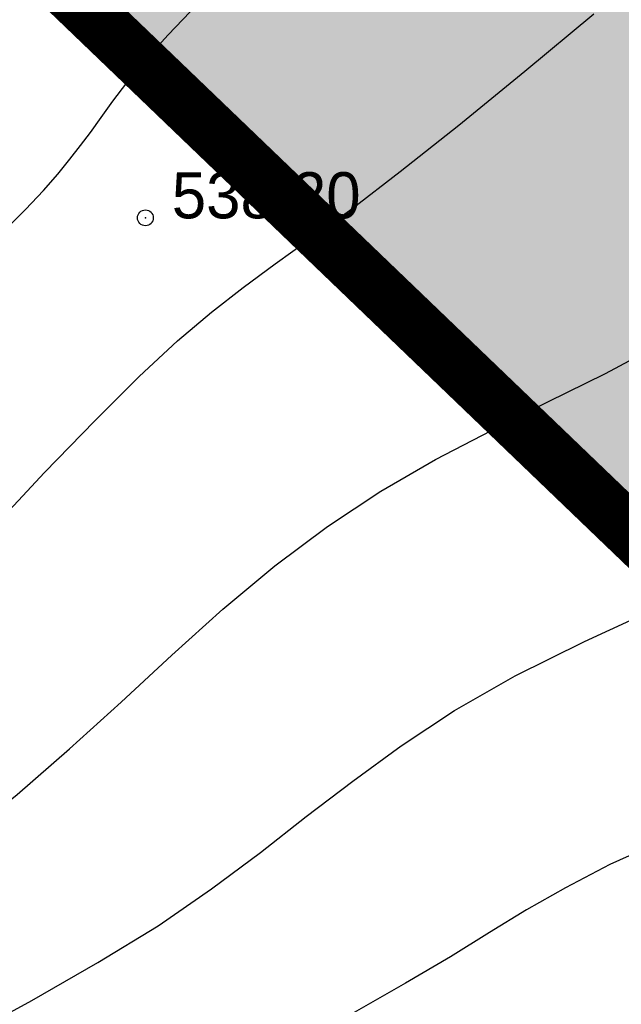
# Model space of a CAD drawing. Extents: x 0 to 370488, y 0 to 4202825.
# Tile 227 of 256: x 360305 to 360316, y 4200424 to 4200443. Entities that reach past the tile are written whole.
import ezdxf

# ---------------------------------------------------------------- set-up
doc = ezdxf.new("R2010")
doc.units = 0
doc.header["$LTSCALE"] = 0.5
doc.header["$MEASUREMENT"] = 0
doc.header["$PDMODE"] = 32
doc.header["$PDSIZE"] = 0.3
doc.linetypes.add('CONTI', pattern=[0])
doc.linetypes.add('GOST2.303 6', pattern=[12, 8, -1.5, 1, -1.5])
for name, color, linetype in [('(004) Точки рельефа', 7, 'Continuous'), ('GORIZDEFAULT', 32, 'CONTI'), ('PI_TTDEFAULT', 5, 'CONTI'), ('Штрих Стекло', 7, 'Continuous')]:
    doc.layers.add(name, color=color, linetype=linetype)
doc.layers.add('(032) Горизонтали утолщенные', color=32, linetype='Continuous', lineweight=30)
doc.layers.add('.', color=7, linetype='Continuous', lineweight=15)
doc.styles.add('D-431', font='txt')

msp = doc.modelspace()

# ---------------------------------------------------------------- hatches: boundary and pattern name
at = {"layer": '.', "ltscale": 0.149071}
h = msp.add_hatch(color=256, dxfattribs=at)
h.dxf.hatch_style = 1
h.set_gradient(color1=(51, 204, 0), color2=(51, 204, 0), tint=1)
edge = h.paths.add_edge_path()
edge.add_line((361134.955, 4200608.327), (360514.494, 4200266.411))
edge.add_arc((360509.185, 4200276.045), 11, 226.1663, 298.8577, ccw=False)
edge.add_line((360501.567, 4200268.11), (360238.667, 4200520.519))
edge.add_line((360238.667, 4200520.519), (360063.771, 4200791.021))
edge.add_line((360063.771, 4200791.021), (360055.869, 4200786.666))
edge.add_line((360055.869, 4200786.666), (360231.678, 4200514.752))
edge.add_line((360231.678, 4200514.752), (360505.949, 4200251.426))
edge.add_line((360505.949, 4200251.426), (361159.312, 4200611.473))
edge.add_line((361159.312, 4200611.473), (360747.942, 4201168.046))
edge.add_line((360747.942, 4201168.046), (360739.99, 4201163.663))
edge.add_line((360739.99, 4201163.663), (361138.492, 4200624.499))
edge.add_arc((361129.646, 4200617.961), 11, -61.1423, 36.4685, ccw=False)
h.paths.add_polyline_path([(360635.673, 4200691.995), (360780.102, 4200429.905), (360509.032, 4200280.542), (360483.33, 4200328.786), (360556.369, 4200368.228), (360581.78, 4200320.574), (360586.689, 4200323.322), (360558.05, 4200375.292), (360464.998, 4200324.014), (360283.729, 4200498.05)], flags=16)
edge = h.paths.add_edge_path(flags=17)
edge.add_line((361133.667, 4200620.933), (360949.42, 4200870.214))
edge.add_arc((360945.4, 4200867.242), 5, 36.4685, 118.8577)
edge.add_line((360942.986, 4200871.621), (360648.845, 4200709.53))
edge.add_arc((360651.259, 4200705.151), 5, 118.8577, 208.8577)
edge.add_line((360646.88, 4200702.738), (360795.17, 4200433.642))
edge.add_arc((360799.549, 4200436.055), 5, 208.8577, 298.8577)
edge.add_line((360801.962, 4200431.676), (361132.059, 4200613.582))
edge.add_arc((361129.646, 4200617.961), 5, 298.8577, 396.4685)
h.paths.add_polyline_path([(360656.693, 4200703.578), (360944.264, 4200862.049), (361123.713, 4200619.259), (360801.122, 4200441.489)], flags=16)
edge = h.paths.add_edge_path(flags=17)
edge.add_line((360789.915, 4200430.746), (360641.624, 4200699.842))
edge.add_arc((360637.246, 4200697.429), 5, 28.8634, 118.8577)
edge.add_line((360634.832, 4200701.808), (360274.624, 4200503.308))
edge.add_arc((360277.037, 4200498.929), 5, 118.8577, 226.1663)
edge.add_line((360273.574, 4200495.323), (360505.722, 4200272.438))
edge.add_arc((360509.185, 4200276.045), 5, 226.1663, 298.8577)
edge.add_line((360511.598, 4200271.666), (360519.249, 4200275.882))
edge.add_line((360519.249, 4200275.882), (360514.899, 4200283.761))
edge.add_line((360514.899, 4200283.761), (360520.166, 4200286.663))
edge.add_line((360520.166, 4200286.663), (360524.504, 4200278.777))
edge.add_line((360524.504, 4200278.777), (360787.949, 4200423.954))
edge.add_arc((360785.536, 4200428.333), 5, 298.8577, 388.8577)
edge = h.paths.add_edge_path()
edge.add_arc((360385.769, 4200927.93), 5, 28.8577, 118.8577)
edge.add_line((360383.356, 4200932.309), (360379.852, 4200930.379))
edge.add_line((360379.852, 4200930.379), (360528.625, 4200660.407))
edge.add_line((360528.625, 4200660.407), (360265.595, 4200515.46))
edge.add_line((360265.595, 4200515.46), (360250.316, 4200530.13))
edge.add_line((360250.316, 4200530.13), (360093.542, 4200772.602))
edge.add_line((360093.542, 4200772.602), (360090.338, 4200770.837))
edge.add_arc((360092.751, 4200766.458), 5, 118.8577, 212.8852)
edge.add_line((360088.552, 4200763.743), (360240.685, 4200528.449))
edge.add_line((360240.685, 4200528.449), (360243.327, 4200524.363))
edge.add_line((360243.327, 4200524.363), (360261.485, 4200506.929))
edge.add_arc((360264.948, 4200510.536), 5, 226.1663, 298.8577)
edge.add_line((360267.361, 4200506.157), (360536.472, 4200654.455))
edge.add_arc((360534.059, 4200658.834), 5, 298.8592, 388.857)
edge.add_line((360538.438, 4200661.247), (360390.148, 4200930.343))
edge = h.paths.add_edge_path()
edge.add_arc((360751.558, 4201129.505), 5, 36.4694, 118.8577)
edge.add_line((360749.145, 4201133.884), (360745.026, 4201131.614))
edge.add_line((360745.026, 4201131.614), (360929.872, 4200881.521))
edge.add_line((360929.872, 4200881.521), (360645.109, 4200724.598))
edge.add_line((360645.109, 4200724.598), (360496.336, 4200994.569))
edge.add_line((360496.336, 4200994.569), (360492.833, 4200992.639))
edge.add_arc((360495.246, 4200988.26), 5, 118.8577, 208.8585)
edge.add_line((360490.867, 4200985.847), (360639.157, 4200716.751))
edge.add_arc((360643.536, 4200719.164), 5, 208.8577, 298.8514)
edge.add_line((360645.949, 4200714.785), (360938.218, 4200875.845))
edge.add_arc((360935.805, 4200880.224), 5, 298.8577, 396.4685)
edge.add_line((360939.826, 4200883.196), (360755.579, 4201132.477))
at = {"layer": 'Штрих Стекло', "linetype": 'Continuous'}
h = msp.add_hatch(color=5, dxfattribs=at)
h.dxf.hatch_style = 1
h.set_gradient(color1=(173, 173, 173), color2=(166, 166, 166), one_color=1, tint=0.65)
edge = h.paths.add_edge_path()
edge.add_line((360067.205, 4200806.615), (360049.645, 4200796.938))
edge.add_arc((360052.059, 4200792.559), 5, 32.8852, 118.8577, ccw=False)
edge.add_line((360056.257, 4200795.274), (360060.259, 4200789.085))
edge.add_line((360060.259, 4200789.085), (360069.039, 4200793.924))
edge.add_line((360069.039, 4200793.924), (360065.267, 4200799.758))
edge.add_arc((360069.63, 4200802.227), 5.014, 118.9259, 209.5037, ccw=False)
edge = h.paths.add_edge_path()
edge.add_line((360236.317, 4200517.23), (360498.797, 4200265.225))
edge.add_arc((360509.185, 4200276.045), 15, 226.1663, 298.8577)
edge.add_line((360516.425, 4200262.908), (361136.886, 4200604.824))
edge.add_arc((361129.646, 4200617.961), 15, 298.8577, 396.4685)
edge.add_line((361141.709, 4200626.877), (360736.189, 4201168.806))
edge.add_arc((360740.21, 4201171.777), 5, 118.8577, 216.4685, ccw=False)
edge.add_line((360737.797, 4201176.157), (360731.547, 4201172.713))
edge.add_line((360731.547, 4201172.713), (361139.296, 4200625.094))
edge.add_arc((361129.646, 4200617.961), 12, -61.1423, 36.4685, ccw=False)
edge.add_line((361135.438, 4200607.451), (360507.891, 4200266.197))
edge.add_line((360507.891, 4200266.197), (360237.512, 4200520.465))
edge.add_line((360237.512, 4200520.465), (360062.893, 4200790.537))
edge.add_line((360062.893, 4200790.537), (360060.259, 4200789.085))
edge.add_line((360060.259, 4200789.085), (360234.992, 4200518.836))
edge.add_arc((360242.55, 4200523.723), 9, 212.8852, 226.1663)
edge = h.paths.add_edge_path(flags=16)
edge.add_line((360274.624, 4200503.308), (360634.832, 4200701.808))
edge.add_arc((360637.246, 4200697.429), 5, 28.8577, 118.8577, ccw=False)
edge.add_line((360641.625, 4200699.842), (360789.915, 4200430.746))
edge.add_arc((360785.536, 4200428.333), 5, -61.1423, 28.8577, ccw=False)
edge.add_line((360787.949, 4200423.954), (360511.598, 4200271.666))
edge.add_arc((360509.185, 4200276.045), 5, 226.8238, 298.8577, ccw=False)
edge.add_line((360505.764, 4200272.399), (360273.569, 4200495.328))
edge.add_arc((360277.037, 4200498.929), 5, 118.8577, 226.0752, ccw=False)
h.paths.add_polyline_path([(360274.624, 4200503.308), (360631.329, 4200699.877), (360780.102, 4200429.905), (360509.832, 4200280.969)], flags=0)
edge = h.paths.add_edge_path(flags=16)
edge.add_line((360648.845, 4200709.53), (360942.986, 4200871.621))
edge.add_arc((360945.4, 4200867.242), 5, 36.4685, 118.8577, ccw=False)
edge.add_line((360949.42, 4200870.214), (361133.667, 4200620.933))
edge.add_arc((361129.646, 4200617.961), 5, -61.1423, 36.4685, ccw=False)
edge.add_line((361132.059, 4200613.582), (360801.962, 4200431.676))
edge.add_arc((360799.549, 4200436.055), 5, 208.8577, 298.8577, ccw=False)
edge.add_line((360795.17, 4200433.642), (360646.88, 4200702.738))
edge.add_arc((360651.259, 4200705.151), 5, 118.8577, 208.8577, ccw=False)
h.paths.add_polyline_path([(360652.349, 4200711.46), (360938.867, 4200869.351), (361123.713, 4200619.259), (360801.122, 4200441.489)], flags=0)
edge = h.paths.add_edge_path(flags=17)
edge.add_line((361139.296, 4200625.094), (360731.547, 4201172.713))
edge.add_line((360731.547, 4201172.713), (360723.659, 4201168.366))
edge.add_arc((360726.073, 4201163.987), 5, 36.4685, 118.8577, ccw=False)
edge.add_line((360730.093, 4201166.959), (360939.826, 4200883.196))
edge.add_arc((360935.805, 4200880.224), 5, -61.1423, 36.4685, ccw=False)
edge.add_line((360938.218, 4200875.845), (360645.95, 4200714.785))
edge.add_arc((360643.536, 4200719.164), 5, 208.8577, 298.8577, ccw=False)
edge.add_line((360639.157, 4200716.751), (360490.867, 4200985.847))
edge.add_arc((360495.246, 4200988.26), 5, 118.8577, 208.8577, ccw=False)
edge.add_line((360492.833, 4200992.639), (360478.82, 4200984.917))
edge.add_arc((360481.233, 4200980.538), 5, 28.8577, 118.8577, ccw=False)
edge.add_line((360485.612, 4200982.951), (360633.903, 4200713.855))
edge.add_arc((360629.523, 4200711.442), 5, -61.1423, 28.8555, ccw=False)
edge.add_line((360631.937, 4200707.063), (360550.485, 4200662.177))
edge.add_arc((360548.072, 4200666.557), 5, 208.8577, 298.8577, ccw=False)
edge.add_line((360543.693, 4200664.143), (360395.403, 4200933.239))
edge.add_arc((360399.782, 4200935.652), 5, 118.8577, 208.8577, ccw=False)
edge.add_line((360397.369, 4200940.032), (360749.145, 4201133.884))
edge.add_arc((360751.558, 4201129.505), 5, 36.4685, 118.8577, ccw=False)
edge.add_line((360755.579, 4201132.477), (360745.985, 4201145.458))
edge.add_arc((360741.964, 4201142.486), 5, -61.1423, 36.4685, ccw=False)
edge.add_line((360744.377, 4201138.107), (360086.378, 4200775.506))
edge.add_arc((360084.042, 4200779.927), 5, 212.8852, 297.8504, ccw=False)
edge.add_line((360079.844, 4200777.212), (360088.552, 4200763.743))
edge.add_arc((360092.751, 4200766.458), 5, 118.8577, 212.8852, ccw=False)
edge.add_line((360090.338, 4200770.837), (360383.356, 4200932.309))
edge.add_arc((360385.769, 4200927.93), 5, 28.8577, 118.8577, ccw=False)
edge.add_line((360390.148, 4200930.343), (360538.438, 4200661.248))
edge.add_arc((360534.059, 4200658.834), 5, -61.1423, 28.8577, ccw=False)
edge.add_line((360536.472, 4200654.455), (360267.361, 4200506.157))
edge.add_arc((360264.948, 4200510.536), 5, 226.1663, 298.8577, ccw=False)
edge.add_line((360261.485, 4200506.929), (360243.327, 4200524.363))
edge.add_line((360243.327, 4200524.363), (360069.039, 4200793.924))
edge.add_line((360069.039, 4200793.924), (360062.893, 4200790.537))
edge.add_line((360062.893, 4200790.537), (360237.512, 4200520.465))
edge.add_line((360237.512, 4200520.465), (360507.891, 4200266.197))
edge.add_line((360507.891, 4200266.197), (361135.438, 4200607.451))
edge.add_arc((361129.646, 4200617.961), 12, 298.8577, 396.4685)

# ---------------------------------------------------------------- linework, layer by layer
at = {"layer": '(032) Горизонтали утолщенные', "color": 32}
msp.add_polyline3d([(360304.31, 4200433.44, 538), (360305.32, 4200434.51, 538), (360306.27, 4200435.49, 538), (360307.11, 4200436.33, 538), (360307.84, 4200437.01, 538), (360308.48, 4200437.55, 538), (360309.08, 4200438.02, 538), (360309.69, 4200438.47, 538), (360310.36, 4200438.95, 538), (360311.14, 4200439.51, 538), (360312.06, 4200440.22, 538), (360313.17, 4200441.1, 538), (360314.42, 4200442.12, 538), (360315.73, 4200443.21, 538)], dxfattribs=at)
at = {"ltscale": 0.149071, "const_width": 0.1}
msp.add_lwpolyline([(360052.603, 4200791.717), (360231.678, 4200514.752), (360505.949, 4200251.426), (361159.312, 4200611.473), (360744.344, 4201172.914)], dxfattribs=at)
at = {"color": 1, "linetype": 'GOST2.303 6', "lineweight": 30, "const_width": 1.035}
msp.add_lwpolyline([(360055.869, 4200786.666), (360747.942, 4201168.046), (361159.312, 4200611.473), (360505.949, 4200251.426), (360231.678, 4200514.752)], close=True, dxfattribs=at)
at = {"layer": 'GORIZDEFAULT', "color": 32}
for points in [[(360304.54, 4200439.08, 538.5), (360304.96, 4200439.5, 538.5), (360305.3, 4200439.86, 538.5), (360305.57, 4200440.17, 538.5), (360305.8, 4200440.45, 538.5), (360306, 4200440.71, 538.5), (360306.19, 4200440.96, 538.5), (360306.39, 4200441.24, 538.5), (360306.61, 4200441.55, 538.5), (360306.88, 4200441.9, 538.5), (360307.22, 4200442.32, 538.5), (360307.66, 4200442.81, 538.5), (360308.22, 4200443.39, 538.5)], [(360298.33, 4200424.24, 537.5), (360299.47, 4200424.86, 537.5), (360300.59, 4200425.49, 537.5), (360301.68, 4200426.15, 537.5), (360302.75, 4200426.84, 537.5), (360303.79, 4200427.59, 537.5), (360304.8, 4200428.41, 537.5), (360305.79, 4200429.27, 537.5), (360306.77, 4200430.16, 537.5), (360307.73, 4200431.05, 537.5), (360308.7, 4200431.92, 537.5), (360309.68, 4200432.74, 537.5), (360310.68, 4200433.49, 537.5), (360311.69, 4200434.16, 537.5), (360312.73, 4200434.76, 537.5), (360313.79, 4200435.31, 537.5), (360314.86, 4200435.85, 537.5), (360315.95, 4200436.39, 537.5), (360317.04, 4200436.97, 537.5)], [(360293.692, 4200418.3, 537), (360294.01, 4200418.5, 537), (360295.05, 4200419.12, 537), (360296.12, 4200419.75, 537), (360297.24, 4200420.39, 537), (360298.43, 4200421.03, 537), (360299.71, 4200421.7, 537), (360301.04, 4200422.39, 537), (360302.41, 4200423.09, 537), (360303.76, 4200423.79, 537), (360305.08, 4200424.5, 537), (360306.33, 4200425.22, 537), (360307.47, 4200425.92, 537), (360308.48, 4200426.62, 537), (360309.41, 4200427.31, 537), (360310.28, 4200427.99, 537), (360311.16, 4200428.66, 537), (360312.08, 4200429.33, 537), (360313.09, 4200430, 537), (360314.24, 4200430.66, 537), (360315.55, 4200431.31, 537), (360316.99, 4200431.97, 537)], [(360317.06, 4200427.54, 536.5), (360316.03, 4200427.08, 536.5), (360315.19, 4200426.64, 536.5), (360314.45, 4200426.22, 536.5), (360313.75, 4200425.79, 536.5), (360313.01, 4200425.33, 536.5), (360312.16, 4200424.83, 536.5), (360311.14, 4200424.25, 536.5), (360309.9, 4200423.59, 536.5), (360308.48, 4200422.86, 536.5), (360306.94, 4200422.1, 536.5), (360305.34, 4200421.31, 536.5), (360303.76, 4200420.53, 536.5), (360302.25, 4200419.79, 536.5), (360300.88, 4200419.1, 536.5), (360299.7, 4200418.49, 536.5), (360298.67, 4200417.94, 536.5), (360297.74, 4200417.42, 536.5), (360296.87, 4200416.9, 536.5), (360295.99, 4200416.36, 536.5), (360295.65, 4200416.145, 536.5)]]:
    msp.add_polyline3d(points, dxfattribs=at)
at = {"layer": 'PI_TTDEFAULT', "color": 5}
msp.add_point((360307.23, 4200439.34, 538.2), dxfattribs=at)

# ---------------------------------------------------------------- texts
at = {"layer": '(004) Точки рельефа', "style": 'D-431'}
msp.add_text('538.20', height=0.875, dxfattribs=at).set_placement((360307.73, 4200439.33))

doc.saveas('drawing.dxf')
